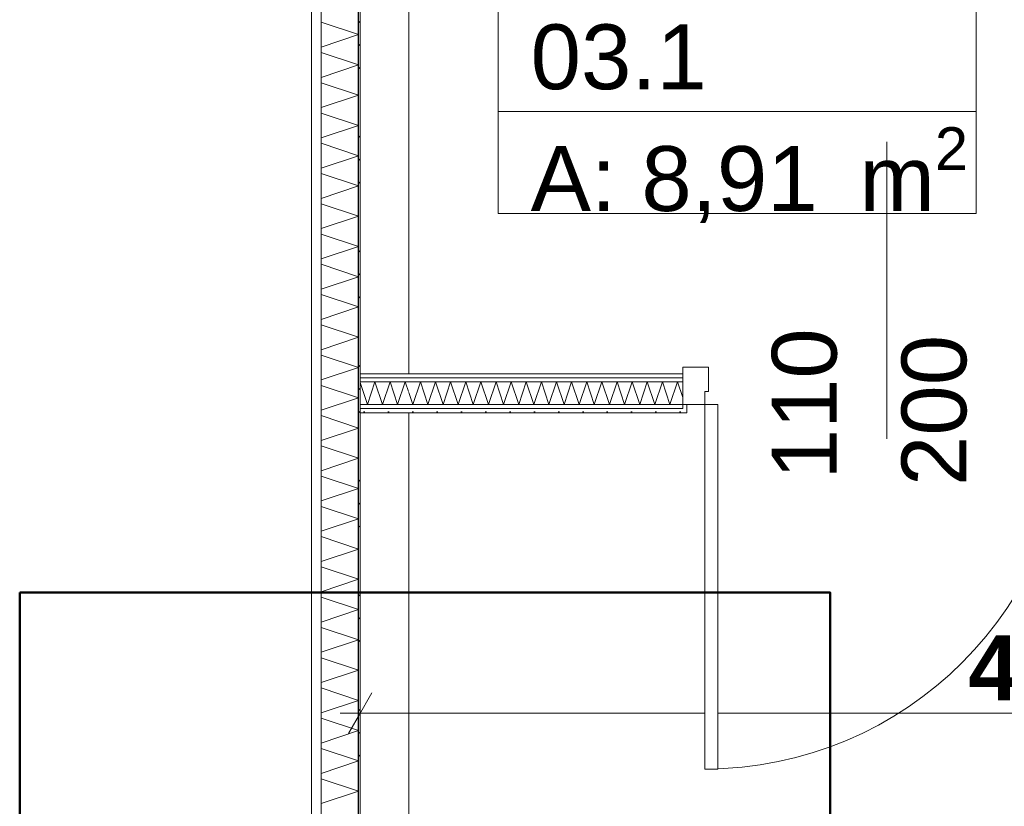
# Model space of a CAD drawing. Extents: x -7314 to 11761, y 144 to 9383.
# Tile 49 of 193: x 809 to 1113, y 3221 to 3464. Entities that reach past the tile are written whole.
import ezdxf
from ezdxf.xclip import XClip

# ---------------------------------------------------------------- set-up
doc = ezdxf.new("R2010")
doc.units = 0
doc.header["$MEASUREMENT"] = 0
doc.header["$XCLIPFRAME"] = 0
doc.linetypes.add('Krawędzie ukryte', pattern=[68, 48, -20])
doc.linetypes.add('Wipeout_Contour', pattern=[20000, 0, -20000])
for name, color, linetype in [('FORMA - Arch 01 - 220-A Ściany', 7, 'Continuous'), ('FORMA - Arch 01 - 410-K Osie', 7, 'Continuous'), ('FORMA - Arch 02 - Strefy', 7, 'Continuous'), ('FORMA - Arch 02 - Ściany zewnętrzne', 7, 'Continuous'), ('FORMA - Arch 04 - Wymiary ogólne', 7, 'Continuous')]:
    doc.layers.add(name, color=color, linetype=linetype)
doc.styles.add('STYL_AUTOMATYCZNY_2', font='arial.ttf')
doc.styles.add('STYL_AUTOMATYCZNY_9', font='arial.ttf')
pattern_1 = [(0, (4185.3, -5972.398), (0, 7.5), [0, -7.5])]

# ---------------------------------------------------------------- blocks, each defined once
blk = doc.blocks.new('*X362')
at = {"layer": 'FORMA - Arch 01 - 220-A Ściany', "color": 7, "linetype": 'Continuous', "lineweight": 5, "ltscale": 0.025}
for p, q in [((902.04, 3462.77), (913.54, 3458.94)), ((913.54, 3458.94), (902.04, 3455.1)), ((902.04, 3453.44), (913.54, 3449.6)), ((913.54, 3449.6), (902.04, 3445.77)), ((902.04, 3444.1), (913.54, 3440.27)), ((913.54, 3440.27), (902.04, 3436.44)), ((902.04, 3434.77), (913.54, 3430.94)), ((913.54, 3430.94), (902.04, 3427.1)), ((902.04, 3425.44), (913.54, 3421.6)), ((913.54, 3421.6), (902.04, 3417.77)), ((902.04, 3416.1), (913.54, 3412.27)), ((913.54, 3412.27), (902.04, 3408.44)), ((902.04, 3406.77), (913.54, 3402.94)), ((913.54, 3402.94), (902.04, 3399.1)), ((902.04, 3397.44), (913.54, 3393.6)), ((913.54, 3393.6), (902.04, 3389.77)), ((902.04, 3388.1), (913.54, 3384.27)), ((913.54, 3384.27), (902.04, 3380.44)), ((902.04, 3378.77), (913.54, 3374.94)), ((913.54, 3374.94), (902.04, 3371.1)), ((902.04, 3369.44), (913.54, 3365.6)), ((913.54, 3365.6), (902.04, 3361.77)), ((902.04, 3360.1), (913.54, 3356.27)), ((913.54, 3356.27), (902.04, 3352.44)), ((902.04, 3350.77), (913.54, 3346.94)), ((913.54, 3346.94), (902.04, 3343.1)), ((902.04, 3341.44), (913.54, 3337.6)), ((913.54, 3337.6), (902.04, 3333.77)), ((902.04, 3332.1), (913.54, 3328.27)), ((913.54, 3328.27), (902.04, 3324.44)), ((902.04, 3322.77), (913.54, 3318.94)), ((913.54, 3318.94), (902.04, 3315.1)), ((902.04, 3313.44), (913.54, 3309.6)), ((913.54, 3309.6), (902.04, 3305.77)), ((902.04, 3304.1), (913.54, 3300.27)), ((913.54, 3300.27), (902.04, 3296.44)), ((902.04, 3294.77), (913.54, 3290.94)), ((913.54, 3290.94), (902.04, 3287.1)), ((902.04, 3285.44), (913.54, 3281.6)), ((913.54, 3281.6), (902.04, 3277.77)), ((902.04, 3276.1), (913.54, 3272.27)), ((913.54, 3272.27), (902.04, 3268.44)), ((902.04, 3266.77), (913.54, 3262.94)), ((913.54, 3262.94), (902.04, 3259.1)), ((902.04, 3257.44), (913.54, 3253.6)), ((913.54, 3253.6), (902.04, 3249.77)), ((902.04, 3248.1), (913.54, 3244.27)), ((913.54, 3244.27), (902.04, 3240.44)), ((902.04, 3238.77), (913.54, 3234.94)), ((913.54, 3234.94), (902.04, 3231.1)), ((902.04, 3229.44), (913.54, 3225.6)), ((913.54, 3225.6), (902.04, 3221.77))]:
    blk.add_line(p, q, dxfattribs=at)
blk = doc.blocks.new('*X413')
at = {"layer": 'FORMA - Arch 01 - 220-A Ściany', "color": 7, "linetype": 'Continuous', "lineweight": 5, "ltscale": 0.025}
for p, q in [((916.3, 3344.83), (914.04, 3351.61)), ((918.63, 3351.83), (916.3, 3344.83)), ((920.97, 3344.83), (918.63, 3351.83)), ((923.3, 3351.83), (920.97, 3344.83)), ((925.63, 3344.83), (923.3, 3351.83)), ((927.97, 3351.83), (925.63, 3344.83)), ((929.04, 3348.61), (927.97, 3351.83))]:
    blk.add_line(p, q, dxfattribs=at)
blk = doc.blocks.new('*X414')
at = {"layer": 'FORMA - Arch 01 - 220-A Ściany', "color": 7, "linetype": 'Continuous', "lineweight": 5, "ltscale": 0.025}
for p, q in [((932.63, 3351.83), (930.3, 3344.83)), ((934.97, 3344.83), (932.63, 3351.83)), ((937.3, 3351.83), (934.97, 3344.83)), ((939.63, 3344.83), (937.3, 3351.83)), ((941.97, 3351.83), (939.63, 3344.83)), ((944.3, 3344.83), (941.97, 3351.83)), ((946.63, 3351.83), (944.3, 3344.83)), ((948.97, 3344.83), (946.63, 3351.83)), ((951.3, 3351.83), (948.97, 3344.83)), ((953.63, 3344.83), (951.3, 3351.83)), ((955.97, 3351.83), (953.63, 3344.83)), ((958.3, 3344.83), (955.97, 3351.83)), ((960.63, 3351.83), (958.3, 3344.83)), ((962.97, 3344.83), (960.63, 3351.83)), ((965.3, 3351.83), (962.97, 3344.83)), ((967.63, 3344.83), (965.3, 3351.83)), ((969.97, 3351.83), (967.63, 3344.83)), ((972.3, 3344.83), (969.97, 3351.83)), ((974.63, 3351.83), (972.3, 3344.83)), ((976.97, 3344.83), (974.63, 3351.83)), ((979.3, 3351.83), (976.97, 3344.83)), ((981.63, 3344.83), (979.3, 3351.83)), ((983.97, 3351.83), (981.63, 3344.83)), ((986.3, 3344.83), (983.97, 3351.83)), ((988.63, 3351.83), (986.3, 3344.83)), ((990.97, 3344.83), (988.63, 3351.83)), ((993.3, 3351.83), (990.97, 3344.83)), ((995.63, 3344.83), (993.3, 3351.83)), ((997.97, 3351.83), (995.63, 3344.83)), ((1000.3, 3344.83), (997.97, 3351.83)), ((1002.63, 3351.83), (1000.3, 3344.83)), ((1004.97, 3344.83), (1002.63, 3351.83)), ((1007.3, 3351.83), (1004.97, 3344.83)), ((1009.63, 3344.83), (1007.3, 3351.83)), ((1011.97, 3351.83), (1009.63, 3344.83)), ((1013.56, 3347.06), (1011.97, 3351.83)), ((930.3, 3344.83), (929.04, 3348.61))]:
    blk.add_line(p, q, dxfattribs=at)
blk = doc.blocks.new('Rysunek_1_1', base_point=(4185.3, -5972.4))
at = {"layer": 'FORMA - Arch 01 - 220-A Ściany', "color": 7, "linetype": 'Continuous', "lineweight": 13, "ltscale": 0.025}
blk.add_arc((1020.36, 3344.83), 112.4, 270, 0, dxfattribs=at)
at = {"layer": 'FORMA - Arch 04 - Wymiary ogólne', "color": 154, "linetype": 'Continuous', "lineweight": 13, "insert": (1101.66, 3253.64), "char_height": 20, "width": 45.7634, "attachment_point": 7, "style": 'STYL_AUTOMATYCZNY_9'}
blk.add_mtext('\\A1;{\\pql;\\fArial|b1|i0|c238|p0;\\W1.000000;421}', dxfattribs=at)
at = {"color": 254, "linetype": 'Wipeout_Contour', "lineweight": 0, "ltscale": 18256.97488}
blk.add_wipeout([(899.04, 7923.64), (899.04, 721.9), (902.04, 721.9), (902.04, 7923.64)], dxfattribs=at).dxf.layer = 'FORMA - Arch 01 - 220-A Ściany'
at = {"color": 254, "linetype": 'Wipeout_Contour', "lineweight": 0, "ltscale": 21646.67194}
blk.add_wipeout([(1323.04, 3354.33), (1323.04, 3576.54), (914.04, 3576.54), (914.04, 3398.43), (954.04, 3398.43), (954.04, 3354.33)], dxfattribs=at).dxf.layer = 'FORMA - Arch 02 - Strefy'
at = {"color": 254, "linetype": 'Wipeout_Contour', "lineweight": 0, "ltscale": 13597.862855}
blk.add_wipeout([(914.04, 3342.33), (914.04, 3201.9), (929.04, 3201.9), (929.04, 3342.33)], dxfattribs=at).dxf.layer = 'FORMA - Arch 02 - Ściany zewnętrzne'
at = {"layer": 'FORMA - Arch 01 - 220-A Ściany', "color": 7, "linetype": 'Continuous', "lineweight": 18, "ltscale": 0.025}
blk.add_line((902.04, 7923.64), (902.04, 721.9), dxfattribs=at)
at = {"layer": 'FORMA - Arch 01 - 220-A Ściany', "color": 7, "linetype": 'Continuous', "lineweight": 15, "ltscale": 0.025}
blk.add_line((1076.56, 3425.86), (1076.56, 3334.24), dxfattribs=at)
at = {"layer": 'FORMA - Arch 02 - Strefy', "color": 7, "linetype": 'Continuous', "lineweight": 13, "ltscale": 0.025}
for p, q in [((956.65, 3435.24), (956.65, 3466.67)), ((1104.11, 3466.67), (1104.11, 3435.24)), ((1104.11, 3435.24), (956.65, 3435.24)), ((956.65, 3435.24), (1104.11, 3435.24)), ((956.65, 3403.81), (956.65, 3435.24)), ((1104.11, 3435.24), (1104.11, 3403.81)), ((1104.11, 3403.81), (956.65, 3403.81))]:
    blk.add_line(p, q, dxfattribs=at)
at = {"layer": 'FORMA - Arch 02 - Ściany zewnętrzne', "color": 7, "linetype": 'Continuous', "lineweight": 15, "ltscale": 0.025}
blk.add_line((914.04, 3342.33), (929.04, 3342.33), dxfattribs=at)
at = {"layer": 'FORMA - Arch 02 - Ściany zewnętrzne', "color": 7, "linetype": 'Continuous', "lineweight": 13, "ltscale": 0.025, "flags": 128}
for points in [[(914.04, 3342.33), (914.04, 3201.9)], [(929.04, 3201.9), (929.04, 3342.33)]]:
    blk.add_lwpolyline(points, dxfattribs=at)
at = {"layer": 'FORMA - Arch 02 - Strefy', "color": 7, "linetype": 'Continuous', "lineweight": 13, "attachment_point": 1, "style": 'STYL_AUTOMATYCZNY_2'}
for s, insert, char_height in [('\\A1;{\\pql;\\pt0,460;\\fArial|b0|i0|c238|p0;\\W1.000000;wc nps\\fArial|b0|i0|c238|p0;\\W1.000000;\\A1{\\H.66x;\\S^  ;}\\fArial|b0|i0|c238|p0;\\W1.000000;\\fArial|b0|i0|c238|p0;\\W1.000000;\\A1{\\H.66x;\\S^  ;}}', (956.65, 3490.84), 18), ('\\A1;{\\pql;\\pt0,460;\\fArial|b0|i0|c238|p0;\\W1.000000;03.1\\fArial|b0|i0|c238|p0;\\W1.000000;\\A1{\\H.66x;\\S^  ;}\\fArial|b0|i0|c238|p0;\\W1.000000;\\fArial|b0|i0|c238|p0;\\W1.000000;\\A1{\\H.66x;\\S^  ;}}', (966.65, 3462.1), 20), ('\\A1;{\\pql;\\pt0,460;\\fArial|b0|i0|c238|p0;\\W1.000000;A: 8,91\\fArial|b0|i0|c238|p0;\\W1.000000;\\A1{\\H.66x;\\S^  ;}\\fArial|b0|i0|c238|p0;\\W1.000000; m\\fArial|b0|i0|c238|p0;\\W1.000000;\\A1{\\H.66x;\\S2^  ;}}', (966.65, 3430.39), 20)]:
    blk.add_mtext(s, dxfattribs=dict(at, insert=insert, char_height=char_height))
at = {"color": 254, "linetype": 'Wipeout_Contour', "lineweight": 0, "ltscale": 14343.955442}
blk.add_wipeout([(914.04, 3576.54), (914.04, 3354.33), (929.04, 3354.33), (929.04, 3576.54)], dxfattribs=at).dxf.layer = 'FORMA - Arch 02 - Ściany zewnętrzne'
at = {"layer": 'FORMA - Arch 02 - Ściany zewnętrzne', "color": 7, "linetype": 'Continuous', "lineweight": 15, "ltscale": 0.025}
blk.add_line((929.04, 3354.33), (914.04, 3354.33), dxfattribs=at)
at = {"layer": 'FORMA - Arch 02 - Ściany zewnętrzne', "color": 7, "linetype": 'Continuous', "lineweight": 13, "ltscale": 0.025, "flags": 128}
for points in [[(914.04, 3576.54), (914.04, 3354.33)], [(929.04, 3354.33), (929.04, 3576.54)]]:
    blk.add_lwpolyline(points, dxfattribs=at)
at = {"color": 254, "linetype": 'Wipeout_Contour', "lineweight": 0, "ltscale": 18256.97488}
blk.add_wipeout([(899.04, 7923.64), (899.04, 721.9), (902.04, 721.9), (902.04, 7923.64)], dxfattribs=at).dxf.layer = 'FORMA - Arch 01 - 220-A Ściany'
at = {"layer": 'FORMA - Arch 01 - 220-A Ściany', "color": 7, "linetype": 'Continuous', "lineweight": 13, "ltscale": 0.025}
blk.add_line((899.04, 7923.64), (899.04, 721.9), dxfattribs=at)
at = {"layer": 'FORMA - Arch 01 - 220-A Ściany', "color": 7, "linetype": 'Continuous', "lineweight": 18, "ltscale": 0.025, "flags": 128}
blk.add_lwpolyline([(899.04, 7923.64), (902.04, 7923.64), (902.04, 721.9), (899.04, 721.9)], close=True, dxfattribs=at)
at = {"color": 254, "linetype": 'Wipeout_Contour', "lineweight": 0, "ltscale": 14315.011132}
blk.add_wipeout([(913.54, 3986.46), (913.54, 2928.43), (914.04, 2928.43), (914.04, 3986.46)], dxfattribs=at).dxf.layer = 'FORMA - Arch 01 - 220-A Ściany'
at = {"layer": 'FORMA - Arch 01 - 220-A Ściany', "linetype": 'Continuous', "lineweight": 5}
h = blk.add_hatch(dxfattribs=at)
h.set_pattern_fill('Aluminium_0001', style=0, pattern_type=2)
h.set_pattern_definition([(45, (4185.3, -5972.398), (-17.67767, 17.67767), []), (45, (4181.764, -5968.863), (-17.67767, 17.67767), []), (45, (4178.229, -5965.327), (-17.67767, 17.67767), [])])
h.paths.add_polyline_path([(913.54, 3986.46), (913.54, 2928.43), (914.04, 2928.43), (914.04, 3986.46)])
at = {"color": 254, "linetype": 'Wipeout_Contour', "lineweight": 0, "ltscale": 18256.97488}
blk.add_wipeout([(899.04, 7923.64), (899.04, 721.9), (902.04, 721.9), (902.04, 7923.64)], dxfattribs=at).dxf.layer = 'FORMA - Arch 01 - 220-A Ściany'
at = {"layer": 'FORMA - Arch 01 - 220-A Ściany', "color": 7, "linetype": 'Continuous', "lineweight": 18, "ltscale": 0.025}
blk.add_line((902.04, 4618.9), (902.04, 721.9), dxfattribs=at)
at = {"color": 254, "linetype": 'Wipeout_Contour', "lineweight": 0, "ltscale": 18256.97488}
blk.add_wipeout([(899.04, 7923.64), (899.04, 721.9), (902.04, 721.9), (902.04, 7923.64)], dxfattribs=at).dxf.layer = 'FORMA - Arch 01 - 220-A Ściany'
at = {"layer": 'FORMA - Arch 01 - 220-A Ściany', "color": 7, "linetype": 'Continuous', "lineweight": 13, "ltscale": 0.025}
blk.add_line((899.04, 7923.64), (899.04, 721.9), dxfattribs=at)
at = {"layer": 'FORMA - Arch 01 - 220-A Ściany', "color": 7, "linetype": 'Continuous', "lineweight": 18, "ltscale": 0.025, "flags": 128}
blk.add_lwpolyline([(899.04, 7923.64), (902.04, 7923.64), (902.04, 721.9), (899.04, 721.9)], close=True, dxfattribs=at)
at = {"color": 254, "linetype": 'Wipeout_Contour', "lineweight": 0, "ltscale": 17375.101863}
blk.add_wipeout([(913.54, 3986.46), (902.04, 3986.46), (902.04, 2928.43), (911.04, 2928.43), (913.54, 2928.43)], dxfattribs=at).dxf.layer = 'FORMA - Arch 01 - 220-A Ściany'
at = {"layer": 'FORMA - Arch 01 - 220-A Ściany', "color": 7, "linetype": 'Continuous', "lineweight": 25, "ltscale": 0.025}
blk.add_line((913.54, 2928.43), (913.54, 3986.46), dxfattribs=at)
at = {"layer": 'FORMA - Arch 01 - 220-A Ściany', "color": 7, "linetype": 'Continuous', "lineweight": 15, "ltscale": 0.025, "flags": 128}
blk.add_lwpolyline([(914.04, 2928.43), (914.04, 3986.46)], dxfattribs=at)
at = {"layer": 'FORMA - Arch 01 - 410-K Osie', "color": 7, "linetype": 'Krawędzie ukryte', "lineweight": 13, "ltscale": 0.025}
blk.add_line((914.04, 567.07), (914.04, 8978.35), dxfattribs=at)
at = {"layer": 'FORMA - Arch 04 - Wymiary ogólne', "color": 154, "linetype": 'Continuous', "lineweight": 13, "ltscale": 0.025}
for p, q in [((914.04, 3259.02), (914.04, 3240.27)), ((917.65, 3255.89), (910.43, 3243.39)), ((914.04, 3249.64), (907.93, 3249.64)), ((1335.04, 3249.64), (914.04, 3249.64))]:
    blk.add_line(p, q, dxfattribs=at)
at = {"color": 7, "linetype": 'Continuous', "lineweight": 13, "ltscale": 0.025}
blk.add_blockref('*X362', (0, 0), dxfattribs=at)
at = {"color": 254, "linetype": 'Wipeout_Contour', "lineweight": 0, "ltscale": 13936.619846}
blk.add_wipeout([(899.04, 3366.9), (899.04, 3364.9), (901.04, 3364.9), (901.04, 3366.9)], dxfattribs=at).dxf.layer = 'FORMA - Arch 01 - 220-A Ściany'
at = {"color": 254, "linetype": 'Wipeout_Contour', "lineweight": 0, "ltscale": 13870.633247}
blk.add_wipeout([(914.04, 3343.58), (914.04, 3342.33), (929.04, 3342.33), (929.04, 3343.58)], dxfattribs=at).dxf.layer = 'FORMA - Arch 01 - 220-A Ściany'
at = {"layer": 'FORMA - Arch 01 - 220-A Ściany', "linetype": 'Continuous', "lineweight": 5}
h = blk.add_hatch(dxfattribs=at)
h.set_pattern_fill('Gips_0001', style=0, pattern_type=2)
h.set_pattern_definition(pattern_1)
h.paths.add_polyline_path([(914.04, 3343.58), (914.04, 3342.33), (929.04, 3342.33), (929.04, 3343.58)])
at = {"color": 254, "linetype": 'Wipeout_Contour', "lineweight": 0, "ltscale": 10481.606042}
blk.add_wipeout([(899.04, 3986.46), (899.04, 721.9), (902.04, 721.9), (902.04, 3986.46)], dxfattribs=at).dxf.layer = 'FORMA - Arch 01 - 220-A Ściany'
at = {"layer": 'FORMA - Arch 01 - 220-A Ściany', "color": 7, "linetype": 'Continuous', "lineweight": 18, "ltscale": 0.025}
blk.add_line((902.04, 3986.46), (902.04, 2928.43), dxfattribs=at)
at = {"color": 254, "linetype": 'Wipeout_Contour', "lineweight": 0, "ltscale": 13875.453507}
blk.add_wipeout([(914.04, 3344.83), (914.04, 3343.58), (929.04, 3343.58), (929.04, 3344.83)], dxfattribs=at).dxf.layer = 'FORMA - Arch 01 - 220-A Ściany'
at = {"layer": 'FORMA - Arch 01 - 220-A Ściany', "linetype": 'Continuous', "lineweight": 5}
h = blk.add_hatch(dxfattribs=at)
h.set_pattern_fill('Gips_0001', style=0, pattern_type=2)
h.set_pattern_definition(pattern_1)
h.paths.add_polyline_path([(914.04, 3344.83), (914.04, 3343.58), (929.04, 3343.58), (929.04, 3344.83)])
at = {"color": 254, "linetype": 'Wipeout_Contour', "lineweight": 0, "ltscale": 13936.619846}
blk.add_wipeout([(899.04, 3366.9), (899.04, 3364.9), (901.04, 3364.9), (901.04, 3366.9)], dxfattribs=at).dxf.layer = 'FORMA - Arch 01 - 220-A Ściany'
at = {"layer": 'FORMA - Arch 01 - 220-A Ściany', "color": 7, "linetype": 'Continuous', "lineweight": 13, "ltscale": 0.025}
blk.add_line((899.04, 3366.9), (899.04, 3364.9), dxfattribs=at)
at = {"layer": 'FORMA - Arch 01 - 220-A Ściany', "color": 7, "linetype": 'Continuous', "lineweight": 18, "ltscale": 0.025, "flags": 128}
blk.add_lwpolyline([(899.04, 3366.9), (901.04, 3366.9), (901.04, 3364.9), (899.04, 3364.9)], close=True, dxfattribs=at)
at = {"color": 254, "linetype": 'Wipeout_Contour', "lineweight": 0, "ltscale": 13891.361325}
blk.add_wipeout([(914.04, 3351.83), (914.04, 3344.83), (929.04, 3344.83), (929.04, 3351.83)], dxfattribs=at).dxf.layer = 'FORMA - Arch 01 - 220-A Ściany'
at = {"layer": 'FORMA - Arch 01 - 220-A Ściany', "color": 7, "linetype": 'Continuous', "lineweight": 15, "ltscale": 0.025, "flags": 128}
for points in [[(914.04, 3344.83), (914.04, 3343.58)], [(914.04, 3343.58), (914.04, 3342.33)]]:
    blk.add_lwpolyline(points, dxfattribs=at)
at = {"color": 7, "linetype": 'Continuous', "lineweight": 13, "ltscale": 0.025}
blk.add_blockref('*X413', (0, 0), dxfattribs=at)
at = {"color": 254, "linetype": 'Wipeout_Contour', "lineweight": 0, "ltscale": 10481.606042}
blk.add_wipeout([(899.04, 3986.46), (899.04, 721.9), (902.04, 721.9), (902.04, 3986.46)], dxfattribs=at).dxf.layer = 'FORMA - Arch 01 - 220-A Ściany'
at = {"layer": 'FORMA - Arch 01 - 220-A Ściany', "color": 7, "linetype": 'Continuous', "lineweight": 13, "ltscale": 0.025}
blk.add_line((899.04, 3986.46), (899.04, 721.9), dxfattribs=at)
at = {"layer": 'FORMA - Arch 01 - 220-A Ściany', "color": 7, "linetype": 'Continuous', "lineweight": 18, "ltscale": 0.025, "flags": 128}
blk.add_lwpolyline([(899.04, 3986.46), (902.04, 3986.46), (902.04, 721.9), (899.04, 721.9)], close=True, dxfattribs=at)
at = {"color": 254, "linetype": 'Wipeout_Contour', "lineweight": 0, "ltscale": 13907.270409}
blk.add_wipeout([(914.04, 3353.08), (914.04, 3351.83), (929.04, 3351.83), (929.04, 3353.08)], dxfattribs=at).dxf.layer = 'FORMA - Arch 01 - 220-A Ściany'
at = {"color": 254, "linetype": 'Wipeout_Contour', "lineweight": 0, "ltscale": 13925.759957}
blk.add_wipeout([(929.04, 3342.33), (1013.56, 3342.33), (1013.56, 3343.58), (929.04, 3343.58)], dxfattribs=at).dxf.layer = 'FORMA - Arch 01 - 220-A Ściany'
at = {"layer": 'FORMA - Arch 01 - 220-A Ściany', "linetype": 'Continuous', "lineweight": 5}
h = blk.add_hatch(dxfattribs=at)
h.set_pattern_fill('Gips_0001', style=0, pattern_type=2)
h.set_pattern_definition(pattern_1)
h.paths.add_polyline_path([(914.04, 3353.08), (914.04, 3351.83), (929.04, 3351.83), (929.04, 3353.08)])
h = blk.add_hatch(dxfattribs=at)
h.set_pattern_fill('Gips_0001', style=0, pattern_type=2)
h.set_pattern_definition(pattern_1)
h.paths.add_polyline_path([(929.04, 3342.33), (1013.56, 3342.33), (1013.56, 3343.58), (929.04, 3343.58)])
at = {"color": 254, "linetype": 'Wipeout_Contour', "lineweight": 0, "ltscale": 13912.091633}
blk.add_wipeout([(914.04, 3354.33), (914.04, 3353.08), (929.04, 3353.08), (929.04, 3354.33)], dxfattribs=at).dxf.layer = 'FORMA - Arch 01 - 220-A Ściany'
at = {"color": 254, "linetype": 'Wipeout_Contour', "lineweight": 0, "ltscale": 13930.5612}
blk.add_wipeout([(1013.56, 3344.83), (929.04, 3344.83), (929.04, 3343.58), (1013.56, 3343.58)], dxfattribs=at).dxf.layer = 'FORMA - Arch 01 - 220-A Ściany'
at = {"layer": 'FORMA - Arch 01 - 220-A Ściany', "linetype": 'Continuous', "lineweight": 5}
h = blk.add_hatch(dxfattribs=at)
h.set_pattern_fill('Gips_0001', style=0, pattern_type=2)
h.set_pattern_definition(pattern_1)
h.paths.add_polyline_path([(914.04, 3354.33), (914.04, 3353.08), (929.04, 3353.08), (929.04, 3354.33)])
h = blk.add_hatch(dxfattribs=at)
h.set_pattern_fill('Gips_0001', style=0, pattern_type=2)
h.set_pattern_definition(pattern_1)
h.paths.add_polyline_path([(1013.56, 3344.83), (929.04, 3344.83), (929.04, 3343.58), (1013.56, 3343.58)])
at = {"layer": 'FORMA - Arch 01 - 220-A Ściany', "color": 7, "linetype": 'Continuous', "lineweight": 15, "ltscale": 0.025, "flags": 128}
for points in [[(914.04, 3354.33), (914.04, 3353.08)], [(914.04, 3353.08), (914.04, 3351.83)], [(914.04, 3351.83), (914.04, 3344.83)]]:
    blk.add_lwpolyline(points, dxfattribs=at)
at = {"layer": 'FORMA - Arch 02 - Ściany zewnętrzne', "color": 7, "linetype": 'Continuous', "lineweight": 15, "ltscale": 0.025}
blk.add_line((914.04, 3342.33), (929.04, 3342.33), dxfattribs=at)
at = {"color": 254, "linetype": 'Wipeout_Contour', "lineweight": 0, "ltscale": 13967.055184}
blk.add_wipeout([(1013.56, 3354.33), (929.04, 3354.33), (929.04, 3353.08), (1013.56, 3353.08)], dxfattribs=at).dxf.layer = 'FORMA - Arch 01 - 220-A Ściany'
at = {"layer": 'FORMA - Arch 01 - 220-A Ściany', "linetype": 'Continuous', "lineweight": 5}
h = blk.add_hatch(dxfattribs=at)
h.set_pattern_fill('Gips_0001', style=0, pattern_type=2)
h.set_pattern_definition(pattern_1)
h.paths.add_polyline_path([(1013.56, 3354.33), (929.04, 3354.33), (929.04, 3353.08), (1013.56, 3353.08)])
at = {"color": 254, "linetype": 'Wipeout_Contour', "lineweight": 0, "ltscale": 13962.252887}
blk.add_wipeout([(929.04, 3351.83), (1013.56, 3351.83), (1013.56, 3353.08), (929.04, 3353.08)], dxfattribs=at).dxf.layer = 'FORMA - Arch 01 - 220-A Ściany'
at = {"layer": 'FORMA - Arch 01 - 220-A Ściany', "linetype": 'Continuous', "lineweight": 5}
h = blk.add_hatch(dxfattribs=at)
h.set_pattern_fill('Gips_0001', style=0, pattern_type=2)
h.set_pattern_definition(pattern_1)
h.paths.add_polyline_path([(929.04, 3351.83), (1013.56, 3351.83), (1013.56, 3353.08), (929.04, 3353.08)])
at = {"layer": 'FORMA - Arch 01 - 220-A Ściany', "color": 7, "linetype": 'Continuous', "lineweight": 15, "ltscale": 0.025, "flags": 128}
blk.add_lwpolyline([(1013.56, 3354.33), (929.04, 3354.33)], dxfattribs=at)
at = {"layer": 'FORMA - Arch 02 - Ściany zewnętrzne', "color": 7, "linetype": 'Continuous', "lineweight": 15, "ltscale": 0.025}
blk.add_line((929.04, 3354.33), (914.04, 3354.33), dxfattribs=at)
at = {"color": 254, "linetype": 'Wipeout_Contour', "lineweight": 0, "ltscale": 13946.406363}
blk.add_wipeout([(929.04, 3344.83), (1013.56, 3344.83), (1013.56, 3351.83), (929.04, 3351.83)], dxfattribs=at).dxf.layer = 'FORMA - Arch 01 - 220-A Ściany'
at = {"layer": 'FORMA - Arch 01 - 220-A Ściany', "color": 7, "linetype": 'Continuous', "lineweight": 15, "ltscale": 0.025}
for p, q in [((1013.56, 3353.08), (1013.56, 3354.33)), ((1013.56, 3351.83), (1013.56, 3353.08))]:
    blk.add_line(p, q, dxfattribs=at)
at = {"layer": 'FORMA - Arch 01 - 220-A Ściany', "color": 7, "linetype": 'Continuous', "lineweight": 13, "ltscale": 0.025}
for p, q in [((1013.56, 3353.08), (929.04, 3353.08)), ((1013.56, 3351.83), (929.04, 3351.83))]:
    blk.add_line(p, q, dxfattribs=at)
at = {"layer": 'FORMA - Arch 02 - Ściany zewnętrzne', "color": 7, "linetype": 'Continuous', "lineweight": 13, "ltscale": 0.025}
for p, q in [((914.04, 3353.08), (929.04, 3353.08)), ((914.04, 3351.83), (929.04, 3351.83)), ((914.04, 3344.83), (929.04, 3344.83)), ((914.04, 3343.58), (929.04, 3343.58))]:
    blk.add_line(p, q, dxfattribs=at)
at = {"color": 7, "linetype": 'Continuous', "lineweight": 13, "ltscale": 0.025}
blk.add_blockref('*X414', (0, 0), dxfattribs=at)
at = {"layer": 'FORMA - Arch 01 - 220-A Ściany', "color": 7, "linetype": 'Continuous', "lineweight": 13, "insert": (1066.89, 3321.76), "char_height": 20, "attachment_point": 7, "rotation": 90, "style": 'STYL_AUTOMATYCZNY_2'}
blk.add_mtext('\\A1;{\\pql;\\pt0;\\fArial|b0|i0|c238|p0;\\W1.000000;110\\fArial|b0|i0|c238|p0;\\W1.000000;\\A1{\\H.66x;\\S^  ;}\\fArial|b0|i0|c238|p0;\\W1.000000;\\fArial|b0|i0|c238|p0;\\W1.000000;}', dxfattribs=at)
at = {"color": 254, "linetype": 'Wipeout_Contour', "lineweight": 0, "ltscale": 17470.018662}
blk.add_wipeout([(1014.81, 3342.33), (1014.81, 3344.83), (1013.56, 3344.83), (1013.56, 3343.58), (1013.56, 3342.33)], dxfattribs=at).dxf.layer = 'FORMA - Arch 01 - 220-A Ściany'
at = {"layer": 'FORMA - Arch 01 - 220-A Ściany', "linetype": 'Continuous', "lineweight": 5}
h = blk.add_hatch(dxfattribs=at)
h.set_pattern_fill('Gips_0001', style=0, pattern_type=2)
h.set_pattern_definition(pattern_1)
h.paths.add_polyline_path([(1014.81, 3342.33), (1014.81, 3344.83), (1013.56, 3344.83), (1013.56, 3343.58), (1013.56, 3342.33)])
at = {"layer": 'FORMA - Arch 01 - 220-A Ściany', "color": 7, "linetype": 'Continuous', "lineweight": 15, "ltscale": 0.025}
for p, q in [((1013.56, 3344.83), (1013.56, 3351.83)), ((1013.56, 3344.83), (1014.81, 3344.83)), ((1014.81, 3344.83), (1014.81, 3342.33)), ((1013.56, 3342.33), (1014.81, 3342.33)), ((1013.56, 3342.33), (1014.81, 3342.33))]:
    blk.add_line(p, q, dxfattribs=at)
at = {"layer": 'FORMA - Arch 01 - 220-A Ściany', "color": 7, "linetype": 'Continuous', "lineweight": 13, "ltscale": 0.025}
for p, q in [((929.04, 3344.83), (1013.56, 3344.83)), ((1013.56, 3343.58), (1013.56, 3344.83)), ((929.04, 3343.58), (1013.56, 3343.58))]:
    blk.add_line(p, q, dxfattribs=at)
at = {"layer": 'FORMA - Arch 01 - 220-A Ściany', "color": 7, "linetype": 'Continuous', "lineweight": 15, "ltscale": 0.025, "flags": 128}
blk.add_lwpolyline([(929.04, 3342.33), (1013.56, 3342.33)], dxfattribs=at)
at = {"color": 254, "linetype": 'Wipeout_Contour', "lineweight": 0, "ltscale": 21007.93077}
blk.add_wipeout([(1013.56, 3356.33), (1013.56, 3344.83), (1020.36, 3344.83), (1020.36, 3348.83), (1021.56, 3348.83), (1021.56, 3356.33)], dxfattribs=at).dxf.layer = 'FORMA - Arch 01 - 220-A Ściany'
at = {"layer": 'FORMA - Arch 01 - 220-A Ściany', "color": 7, "linetype": 'Continuous', "lineweight": 15, "ltscale": 0.025}
for p, q in [((1013.56, 3356.33), (1013.56, 3344.83)), ((1021.56, 3356.33), (1013.56, 3356.33)), ((1021.56, 3348.83), (1021.56, 3356.33)), ((1013.56, 3353.08), (1013.56, 3354.33)), ((1013.56, 3353.08), (1013.56, 3354.33)), ((1013.56, 3351.83), (1013.56, 3353.08)), ((1013.56, 3351.83), (1013.56, 3353.08)), ((1013.56, 3344.83), (1013.56, 3351.83)), ((1013.56, 3344.83), (1013.56, 3351.83)), ((1020.36, 3348.83), (1021.56, 3348.83)), ((1014.81, 3344.83), (1014.81, 3342.33))]:
    blk.add_line(p, q, dxfattribs=at)
at = {"color": 254, "linetype": 'Wipeout_Contour', "lineweight": 0, "ltscale": 13775.681111}
blk.add_wipeout([(1020.36, 3232.43), (1024.36, 3232.43), (1024.36, 3344.83), (1020.36, 3344.83)], dxfattribs=at).dxf.layer = 'FORMA - Arch 01 - 220-A Ściany'
at = {"layer": 'FORMA - Arch 01 - 220-A Ściany', "color": 7, "linetype": 'Continuous', "lineweight": 15, "ltscale": 0.025}
for p, q in [((1020.36, 3344.83), (1020.36, 3348.83)), ((1013.56, 3344.83), (1020.36, 3344.83))]:
    blk.add_line(p, q, dxfattribs=at)
at = {"layer": 'FORMA - Arch 01 - 220-A Ściany', "color": 7, "linetype": 'Continuous', "lineweight": 13, "ltscale": 0.025}
for p, q in [((1020.36, 3232.43), (1020.36, 3344.83)), ((1020.36, 3344.83), (1024.36, 3344.83)), ((1024.36, 3344.83), (1024.36, 3232.43)), ((1024.36, 3232.43), (1020.36, 3232.43))]:
    blk.add_line(p, q, dxfattribs=at)
at = {"layer": 'FORMA - Arch 01 - 220-A Ściany', "color": 7, "linetype": 'Continuous', "lineweight": 13, "insert": (1106.89, 3319.72), "char_height": 20, "attachment_point": 7, "rotation": 90, "style": 'STYL_AUTOMATYCZNY_2'}
blk.add_mtext('\\A1;{\\pql;\\pt0;\\fArial|b0|i0|c238|p0;\\W1.000000;200\\fArial|b0|i0|c238|p0;\\W1.000000;\\A1{\\H.66x;\\S^  ;}\\fArial|b0|i0|c238|p0;\\W1.000000;\\fArial|b0|i0|c238|p0;\\W1.000000;}', dxfattribs=at)

msp = doc.modelspace()

# ---------------------------------------------------------------- block references
at = {"lineweight": 20}
ref = msp.add_blockref('Rysunek_1_1', (4185.29965, -5972.39804), dxfattribs=at)
XClip(ref).set_block_clipping_path([(254.0251470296, 246.5573808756), (9689.7973583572, 9358.9497337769)])

# ---------------------------------------------------------------- next in the draw order: linework, layer by layer
at = {"lineweight": 50}
msp.add_lwpolyline([(809.04065, 3286.89689), (1059.04065, 3286.89689), (1059.04065, 3086.89689), (809.04065, 3086.89689), (809.04065, 3286.89689)], dxfattribs=at)

doc.saveas('drawing.dxf')
